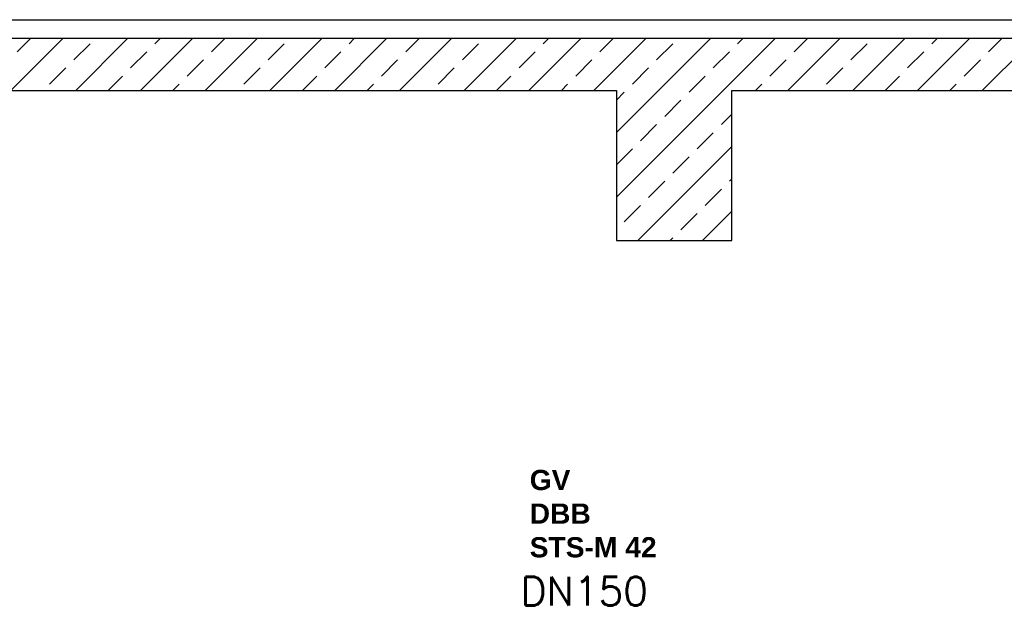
# Model space of a CAD drawing. Header units: millimetres. Extents: x -197187 to 231260338, y -45270 to 70505.
# Tile 7 of 85: x -46096 to -42682, y -31227 to -29189. Entities that reach past the tile are written whole.
import ezdxf

# ---------------------------------------------------------------- set-up
doc = ezdxf.new("R2010")
doc.units = ezdxf.units.MM
doc.header["$LTSCALE"] = 0.5
doc.layers.add('P-MU150AUSL', color=7, linetype='Continuous')
doc.layers.add('P-MU200EINL', color=7, linetype='Continuous')
doc.styles.add('ROMANS', font='ROMANS', dxfattribs={"height": 0.2})

msp = doc.modelspace()

# ---------------------------------------------------------------- hatches: boundary and pattern name
at = {"lineweight": 5}
h = msp.add_hatch(dxfattribs=at)
h.set_pattern_fill('ANSI33', color=256, scale=25)
h.set_pattern_definition([(45, (-43831.54382709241, -31853.73249831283), (-112.2532015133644, 112.2532015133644), []), (45, (-43719.29057709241, -31853.73249831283), (-112.2532015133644, 112.2532015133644), [79.375, -39.6875])])
h.paths.add_polyline_path([(-48976.86621399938, -29433.81965384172), (-48976.86621399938, -29253.74736641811), (-38686.22144018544, -29253.74736641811), (-38686.22144018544, -29433.81965384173), (-43626.93366847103, -29433.81965384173), (-43626.93366847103, -29954.48541023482), (-44026.93366847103, -29954.48541023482), (-44026.93366847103, -29433.81965384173)])
h.paths.add_polyline_path([(-48826.93366847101, -29453.81965384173), (-48806.93366847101, -29433.81965384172), (-48596.93366847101, -29433.81965384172), (-48576.93366847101, -29453.81965384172), (-48576.93366847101, -34153.71763020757), (-39076.93366847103, -34153.71763020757), (-39076.93366847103, -29453.81965384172), (-39056.93366847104, -29433.81965384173), (-38846.93366847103, -29433.81965384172), (-38826.93366847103, -29453.81965384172), (-38826.93366847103, -34453.71763020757), (-48826.93366847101, -34453.71763020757)])

# ---------------------------------------------------------------- linework, layer by layer
for p, q in [((-48976.86621399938, -29188.58134020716), (-42474.19535483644, -29188.58134020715)), ((-44026.93366847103, -29433.81965384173), (-44026.93366847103, -29954.48541023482)), ((-43626.93366847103, -29954.48541023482), (-43626.93366847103, -29433.81965384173)), ((-44026.93366847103, -29954.48541023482), (-43626.93366847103, -29954.48541023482))]:
    msp.add_line(p, q)
for points in [[(-38686.22144018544, -29253.74736641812), (-48976.86621399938, -29253.74736641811), (-48976.86621399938, -29433.81965384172), (-44026.93366847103, -29433.81965384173)], [(-43626.93366847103, -29433.81965384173), (-38686.22144018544, -29433.81965384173)]]:
    msp.add_lwpolyline(points)

# ---------------------------------------------------------------- texts
at = {"layer": 'P-MU150AUSL', "linetype": 'Continuous', "ltscale": 10, "style": 'ROMANS'}
msp.add_text('DN150', height=100, dxfattribs=at).set_placement((-44358.96298567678, -31220.60158678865))
at = {"layer": 'P-MU200EINL', "linetype": 'Continuous', "ltscale": 10, "insert": (-44327.70603043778, -30749.89100711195), "char_height": 70, "width": 491.5678535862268, "attachment_point": 1, "style": 'ROMANS'}
msp.add_mtext('{\\fArial|b1|i0|c0|p34;GV\\PDBB\\PSTS-M 42}', dxfattribs=at)

doc.saveas('drawing.dxf')
